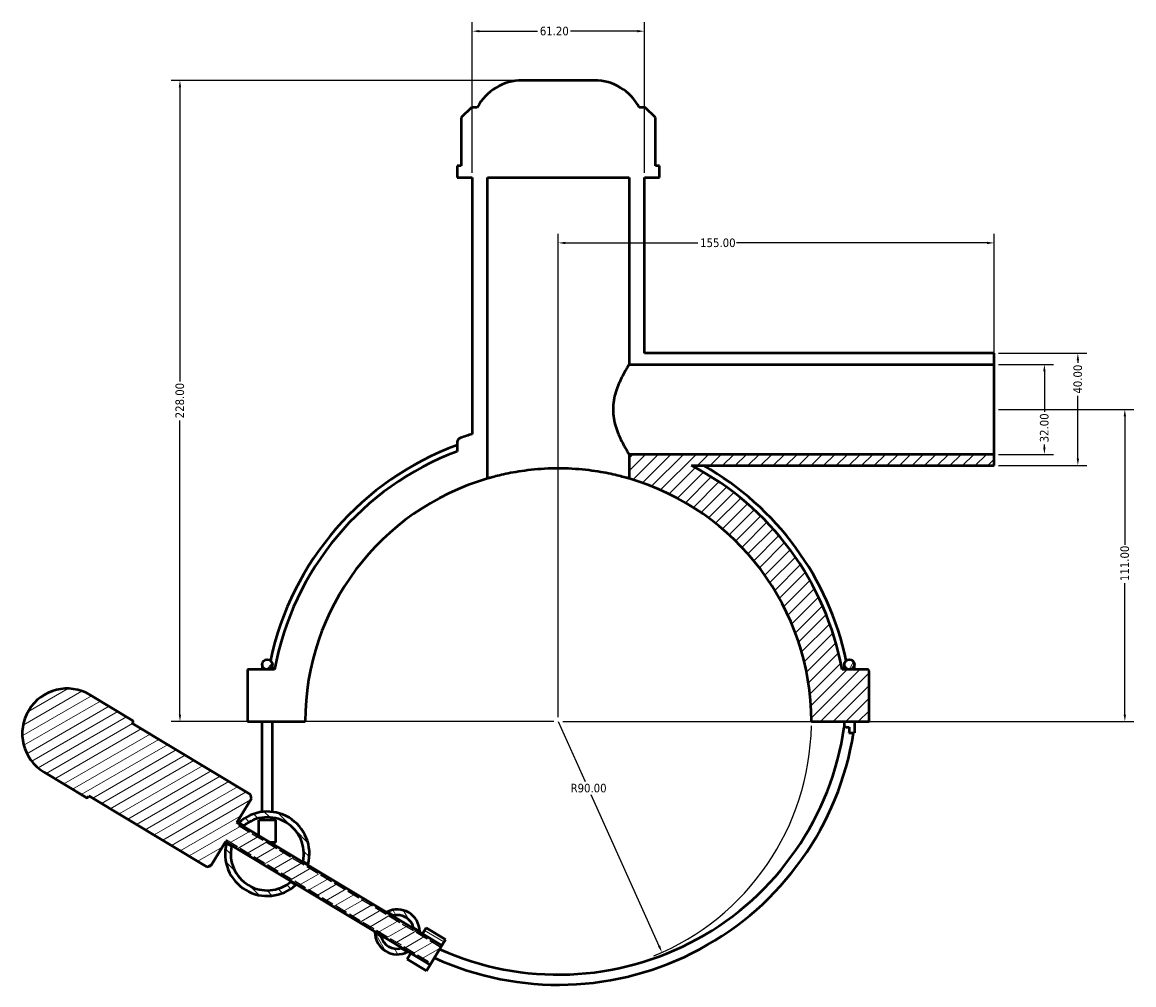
# Model space of a CAD drawing. Header units: millimetres. Extents: x 0 to 1106, y -8 to 1347.
# Tile 5 of 6: x 325 to 720, y 1005 to 1347. Entities that reach past the tile are written whole.
import ezdxf

# ---------------------------------------------------------------- set-up
doc = ezdxf.new("R2010")
doc.units = ezdxf.units.MM
doc.linetypes.add('DASHED', pattern=[0.2067, 0.1654, -0.0413])
for name, color, linetype, lineweight in [('Dimension (ANSI)', 7, 'Continuous', 25), ('Hatch (ANSI)', 7, 'Continuous', 18), ('Hidden Narrow (ANSI)', 7, 'DASHED', 25), ('Visible (ANSI)', 7, 'Continuous', 50)]:
    doc.layers.add(name, color=color, linetype=linetype, lineweight=lineweight)
doc.styles.add('Note Text (ANSI)', font='tahoma.ttf')
doc.dimstyles.new('Default - mm (ANSI)', dxfattribs={"dimtxt": 3.048, "dimasz": 2.5, "dimexe": 3.175, "dimexo": 1.6002, "dimgap": 0.8, "dimtad": 0, "dimtoh": 1, "dimrnd": 1e-08, "dimzin": 4, "dimdsep": 46, "dimtxsty": 'Note Text (ANSI)', "dimcen": 0.09, "dimdle": 10, "dimclrd": 256, "dimclre": 256, "dimclrt": 256, "dimadec": 1, "dimazin": 1, "dimtfac": 1, "dimtofl": 0, "dimtmove": 0, "dimatfit": 3, "dimfxl": 1, "dimtolj": 1, "dimtzin": 4, "dimlwd": -1, "dimlwe": -1, "dimarcsym": 0})

# ---------------------------------------------------------------- blocks, each defined once
blk = doc.blocks.new('*D7')
at = {"layer": 'Defpoints', "color": 0, "transparency": 16777216}
for p in [(515.68, 1098.27), (552.55, 1016.17)]:
    blk.add_point(p, dxfattribs=at)
at = {"layer": 'Dimension (ANSI)', "transparency": 16777216}
for p, q in [((515.68, 1098.27), (525.25, 1076.94)), ((551.52, 1018.45), (527.4, 1072.17))]:
    blk.add_line(p, q, dxfattribs=at)
blk.add_arc((515.68, 1098.27), 90, 292.1643, 359.0131, dxfattribs=at)
blk.add_solid([(551.9, 1018.62), (551.14, 1018.28), (552.55, 1016.17)], dxfattribs=at)
at = {"layer": 'Dimension (ANSI)', "transparency": 16777216, "insert": (520.05, 1076.14), "char_height": 3.048, "attachment_point": 1, "style": 'Note Text (ANSI)'}
blk.add_mtext('\\A1;R90.00', dxfattribs=at)
blk = doc.blocks.new('*D8')
at = {"layer": 'Defpoints', "color": 0, "transparency": 16777216}
for p in [(670.68, 1209.27), (515.68, 1098.27), (717.16, 1098.27)]:
    blk.add_point(p, dxfattribs=at)
at = {"layer": 'Dimension (ANSI)', "transparency": 16777216}
for p, q in [((672.28, 1209.27), (720.33, 1209.27)), ((717.16, 1206.77), (717.16, 1161.11)), ((717.16, 1100.77), (717.16, 1147.43)), ((517.28, 1098.27), (720.33, 1098.27))]:
    blk.add_line(p, q, dxfattribs=at)
for points in [[(716.74, 1206.77), (717.58, 1206.77), (717.16, 1209.27)], [(716.74, 1100.77), (717.58, 1100.77), (717.16, 1098.27)]]:
    blk.add_solid(points, dxfattribs=at)
at = {"layer": 'Dimension (ANSI)', "transparency": 16777216, "insert": (715.57, 1148.23), "char_height": 3.048, "attachment_point": 1, "rotation": 90, "style": 'Note Text (ANSI)'}
blk.add_mtext('\\A1;111.00', dxfattribs=at)
blk = doc.blocks.new('*D9')
at = {"layer": 'Defpoints', "color": 0, "transparency": 16777216}
for p in [(670.68, 1225.27), (670.68, 1193.27), (688.55, 1193.27)]:
    blk.add_point(p, dxfattribs=at)
at = {"layer": 'Dimension (ANSI)', "transparency": 16777216}
for p, q in [((672.28, 1225.27), (691.73, 1225.27)), ((688.55, 1222.77), (688.55, 1208.4)), ((688.55, 1195.77), (688.55, 1196.75)), ((672.28, 1193.27), (691.73, 1193.27))]:
    blk.add_line(p, q, dxfattribs=at)
for points in [[(688.13, 1222.77), (688.97, 1222.77), (688.55, 1225.27)], [(688.13, 1195.77), (688.97, 1195.77), (688.55, 1193.27)]]:
    blk.add_solid(points, dxfattribs=at)
at = {"layer": 'Dimension (ANSI)', "transparency": 16777216, "insert": (686.96, 1197.55), "char_height": 3.048, "attachment_point": 1, "rotation": 90, "style": 'Note Text (ANSI)'}
blk.add_mtext('\\A1;32.00', dxfattribs=at)
blk = doc.blocks.new('*D10')
at = {"layer": 'Defpoints', "color": 0, "transparency": 16777216}
for p in [(670.68, 1229.27), (700.45, 1229.27), (670.68, 1189.27)]:
    blk.add_point(p, dxfattribs=at)
at = {"layer": 'Dimension (ANSI)', "transparency": 16777216}
for p, q in [((672.28, 1229.27), (703.63, 1229.27)), ((700.45, 1226.77), (700.45, 1225.84)), ((700.45, 1191.77), (700.45, 1214.07)), ((672.28, 1189.27), (703.63, 1189.27))]:
    blk.add_line(p, q, dxfattribs=at)
for points in [[(700.04, 1226.77), (700.87, 1226.77), (700.45, 1229.27)], [(700.04, 1191.77), (700.87, 1191.77), (700.45, 1189.27)]]:
    blk.add_solid(points, dxfattribs=at)
at = {"layer": 'Dimension (ANSI)', "transparency": 16777216, "insert": (698.87, 1214.87), "char_height": 3.048, "attachment_point": 1, "rotation": 90, "style": 'Note Text (ANSI)'}
blk.add_mtext('\\A1;40.00', dxfattribs=at)
blk = doc.blocks.new('*D11')
at = {"layer": 'Defpoints', "color": 0, "transparency": 16777216}
for p in [(485.08, 1343.77), (485.08, 1291.77), (546.28, 1291.77)]:
    blk.add_point(p, dxfattribs=at)
at = {"layer": 'Dimension (ANSI)', "transparency": 16777216}
for p, q in [((485.08, 1293.37), (485.08, 1346.94)), ((546.28, 1293.37), (546.28, 1346.94)), ((487.58, 1343.77), (508.31, 1343.77)), ((543.78, 1343.77), (519.99, 1343.77))]:
    blk.add_line(p, q, dxfattribs=at)
for points in [[(487.58, 1344.18), (487.58, 1343.35), (485.08, 1343.77)], [(543.78, 1344.18), (543.78, 1343.35), (546.28, 1343.77)]]:
    blk.add_solid(points, dxfattribs=at)
at = {"layer": 'Dimension (ANSI)', "transparency": 16777216, "insert": (509.11, 1345.35), "char_height": 3.048, "attachment_point": 1, "style": 'Note Text (ANSI)'}
blk.add_mtext('\\A1;61.20', dxfattribs=at)
blk = doc.blocks.new('*D12')
at = {"layer": 'Defpoints', "color": 0, "transparency": 16777216}
for p in [(502.83, 1326.27), (381.12, 1098.27), (515.68, 1098.27)]:
    blk.add_point(p, dxfattribs=at)
at = {"layer": 'Dimension (ANSI)', "transparency": 16777216}
for p, q in [((501.23, 1326.27), (377.94, 1326.27)), ((381.12, 1323.77), (381.12, 1219.23)), ((381.12, 1100.77), (381.12, 1205.31)), ((514.08, 1098.27), (377.94, 1098.27))]:
    blk.add_line(p, q, dxfattribs=at)
for points in [[(380.7, 1323.77), (381.53, 1323.77), (381.12, 1326.27)], [(380.7, 1100.77), (381.53, 1100.77), (381.12, 1098.27)]]:
    blk.add_solid(points, dxfattribs=at)
at = {"layer": 'Dimension (ANSI)', "transparency": 16777216, "insert": (379.52, 1206.11), "char_height": 3.048, "attachment_point": 1, "rotation": 90, "style": 'Note Text (ANSI)'}
blk.add_mtext('\\A1;228.00', dxfattribs=at)
blk = doc.blocks.new('*D13')
at = {"layer": 'Defpoints', "color": 0, "transparency": 16777216}
for p in [(515.68, 1268.47), (670.68, 1225.27), (515.68, 1098.27)]:
    blk.add_point(p, dxfattribs=at)
at = {"layer": 'Dimension (ANSI)', "transparency": 16777216}
for p, q in [((515.68, 1099.87), (515.68, 1271.64)), ((670.68, 1226.87), (670.68, 1271.64)), ((518.18, 1268.47), (565.34, 1268.47)), ((668.18, 1268.47), (579.02, 1268.47))]:
    blk.add_line(p, q, dxfattribs=at)
for points in [[(518.18, 1268.88), (518.18, 1268.05), (515.68, 1268.47)], [(668.18, 1268.88), (668.18, 1268.05), (670.68, 1268.47)]]:
    blk.add_solid(points, dxfattribs=at)
at = {"layer": 'Dimension (ANSI)', "transparency": 16777216, "insert": (566.14, 1270.05), "char_height": 3.048, "attachment_point": 1, "style": 'Note Text (ANSI)'}
blk.add_mtext('\\A1;155.00', dxfattribs=at)

msp = doc.modelspace()

# ---------------------------------------------------------------- hatches: boundary and pattern name
at = {"layer": 'Hatch (ANSI)'}
h = msp.add_hatch(dxfattribs=at)
h.set_pattern_fill('ANSI31', color=256, scale=25.4, style=0)
h.set_pattern_definition([(45, (0, 0), (-2.245064, 2.245064), [])])
edge = h.paths.add_edge_path()
edge.add_ellipse((625.676, 1116.267), major_axis=(0, 0.5), ratio=1, start_angle=270, end_angle=360)
edge.add_line((625.676, 1116.767), (616.594, 1116.767))
edge.add_ellipse((515.676, 1098.267), major_axis=(-18.5, 100.918), ratio=1, start_angle=270, end_angle=322.10323)
edge.add_line((563.066, 1189.267), (670.676, 1189.267))
edge.add_line((670.676, 1189.267), (670.676, 1193.267))
edge.add_line((670.676, 1193.267), (540.876, 1193.267))
edge.add_line((540.876, 1193.267), (540.876, 1184.667))
edge.add_ellipse((515.676, 1098.267), major_axis=(86.4, -25.2), ratio=1, start_angle=16.29204, end_angle=90, ccw=False)
edge.add_line((605.676, 1098.317), (626.176, 1098.317))
edge.add_line((626.176, 1098.317), (626.176, 1116.267))
edge = h.paths.add_edge_path()
edge.add_ellipse((412.176, 1118.567), major_axis=(0, 1.8), ratio=1, start_angle=0, end_angle=360)
h = msp.add_hatch(dxfattribs=at)
h.set_pattern_fill('ANSI31', color=256, scale=25.4, angle=14.99998, style=0)
h.set_pattern_definition([(59.99998, (0, 0), (-2.74963, 1.587501), [])])
edge = h.paths.add_edge_path()
edge.add_ellipse((619.176, 1118.567), major_axis=(0, 1.8), ratio=1, start_angle=0, end_angle=360)
h = msp.add_hatch(dxfattribs=at)
h.set_pattern_fill('ANSI31', color=256, scale=25.4, angle=-14.99998, style=0)
h.set_pattern_definition([(30.00002, (0, 0), (-1.587501, 2.74963), [])])
edge = h.paths.add_edge_path()
edge.add_line((390.736, 1046.618), (392.108, 1046.96))
edge.add_line((392.108, 1046.96), (397.258, 1055.532))
edge.add_line((397.258, 1055.532), (463.26, 1015.874))
edge.add_line((463.26, 1015.874), (470.118, 1011.753))
edge.add_line((470.118, 1011.753), (474.238, 1018.611))
edge.add_line((474.238, 1018.611), (467.381, 1022.731))
edge.add_line((467.381, 1022.731), (401.379, 1062.389))
edge.add_line((401.379, 1062.389), (406.529, 1070.961))
edge.add_line((406.529, 1070.961), (406.187, 1072.333))
edge.add_line((406.187, 1072.333), (364.186, 1097.57))
edge.add_line((364.186, 1097.57), (364.443, 1097.998))
edge.add_ellipse((364.015, 1098.256), major_axis=(0.258, 0.429), ratio=1, start_angle=270, end_angle=360)
edge.add_line((364.272, 1098.684), (349.272, 1107.698))
edge.add_ellipse((341.031, 1093.983), major_axis=(8.241, 13.715), ratio=1, start_angle=0, end_angle=180)
edge.add_line((332.791, 1080.268), (347.791, 1071.255))
edge.add_ellipse((348.049, 1071.684), major_axis=(0.429, -0.258), ratio=1, start_angle=270, end_angle=360)
edge.add_line((348.477, 1071.426), (348.735, 1071.855))
edge.add_line((348.735, 1071.855), (390.736, 1046.618))
h = msp.add_hatch(dxfattribs=at)
h.set_pattern_fill('ANSI31', color=256, scale=25.4, angle=90.00021, style=0)
h.set_pattern_definition([(135.0002, (0, 0), (-2.245056, -2.245072), [])])
edge = h.paths.add_edge_path()
edge.add_line((399.456, 1053.919), (397.657, 1055.001))
edge.add_ellipse((412.176, 1051.235), major_axis=(-14.52, 3.766), ratio=1, start_angle=0, end_angle=147.0815)
edge.add_line((422.318, 1040.183), (420.518, 1041.264))
edge.add_ellipse((412.176, 1051.235), major_axis=(-9.971, -8.342), ratio=1, start_angle=308.16425, end_angle=450, ccw=False)
edge = h.paths.add_edge_path()
edge.add_line((402.034, 1062.287), (403.834, 1061.205))
edge.add_ellipse((412.176, 1051.235), major_axis=(9.971, 8.342), ratio=1, start_angle=308.16425, end_angle=450, ccw=False)
edge.add_line((424.896, 1048.55), (426.696, 1047.469))
edge.add_ellipse((412.176, 1051.235), major_axis=(3.766, 14.52), ratio=1, start_angle=270, end_angle=417.0815)
h = msp.add_hatch(dxfattribs=at)
h.set_pattern_fill('ANSI31', color=256, scale=25.4, angle=75.00018, style=0)
h.set_pattern_definition([(120.00018, (0, 0), (-2.749626, -1.587508), [])])
edge = h.paths.add_edge_path()
edge.add_line((464.22, 1024.922), (466.4, 1023.612))
edge.add_ellipse((458.401, 1023.46), major_axis=(-0.152, 7.999), ratio=1, start_angle=270, end_angle=385.8201)
edge.add_line((454.78, 1030.594), (456.96, 1029.284))
edge.add_ellipse((458.401, 1023.46), major_axis=(5.824, 1.441), ratio=1, start_angle=0.19894, end_angle=90, ccw=False)
edge = h.paths.add_edge_path()
edge.add_line((459.842, 1017.636), (462.022, 1016.326))
edge.add_ellipse((458.401, 1023.46), major_axis=(0.152, -7.999), ratio=1, start_angle=270, end_angle=385.8201, ccw=False)
edge.add_line((450.403, 1023.308), (452.582, 1021.998))
edge.add_ellipse((458.401, 1023.46), major_axis=(-5.824, -1.441), ratio=1, start_angle=0.19894, end_angle=90)
h = msp.add_hatch(dxfattribs=at)
h.set_pattern_fill('ANSI31', color=256, scale=25.4, angle=105.00025, style=0)
h.set_pattern_definition([(150.00025, (0, 0), (-1.587488, -2.7496375), [])])
h.paths.add_polyline_path([(467.381, 1022.731), (474.238, 1018.611), (475.523, 1020.75), (468.666, 1024.87)])
h.paths.add_polyline_path([(470.118, 1011.753), (463.26, 1015.874), (461.975, 1013.735), (468.833, 1009.615)])

# ---------------------------------------------------------------- linework, layer by layer
at = {"layer": 'Hidden Narrow (ANSI)', "ltscale": 1.416994}
for p, q in [((401.379, 1062.389), (400.996, 1061.751)), ((397.258, 1055.532), (397.642, 1056.169))]:
    msp.add_line(p, q, dxfattribs=at)
at = {"layer": 'Hidden Narrow (ANSI)', "ltscale": 27.414932}
for p, q in [((473.855, 1017.973), (400.996, 1061.751)), ((397.642, 1056.169), (470.501, 1012.391))]:
    msp.add_line(p, q, dxfattribs=at)
at = {"layer": 'Visible (ANSI)'}
for p, q in [((528.525, 1326.267), (502.827, 1326.267)), ((484.759, 1316.607), (481.159, 1313.007)), ((486.876, 1316.607), (484.759, 1316.607)), ((546.593, 1316.607), (544.476, 1316.607)), ((550.193, 1313.007), (546.593, 1316.607)), ((481.159, 1313.007), (481.159, 1295.907)), ((550.193, 1295.907), (550.193, 1313.007)), ((481.159, 1295.907), (479.676, 1295.907)), ((479.676, 1295.907), (479.676, 1291.767)), ((551.676, 1295.907), (550.193, 1295.907)), ((551.676, 1291.767), (551.676, 1295.907)), ((479.676, 1291.767), (485.076, 1291.767)), ((485.076, 1291.767), (485.076, 1200.489)), ((490.476, 1184.667), (490.476, 1291.767)), ((490.476, 1291.767), (540.876, 1291.767)), ((540.876, 1291.767), (540.876, 1225.267)), ((546.276, 1229.267), (546.276, 1291.767)), ((546.276, 1291.767), (551.676, 1291.767)), ((670.676, 1229.267), (546.276, 1229.267)), ((670.676, 1225.267), (670.676, 1229.267)), ((540.876, 1225.267), (670.676, 1225.267)), ((670.676, 1193.267), (670.676, 1225.267)), ((479.676, 1197.44), (479.676, 1194.344)), ((670.676, 1193.267), (540.876, 1193.267)), ((540.876, 1193.267), (540.876, 1184.667)), ((670.676, 1189.267), (670.676, 1193.267)), ((563.066, 1189.267), (670.676, 1189.267)), ((412.176, 1116.767), (405.176, 1116.767)), ((405.176, 1116.767), (405.176, 1098.317)), ((410.376, 1118.567), (410.376, 1116.767)), ((414.758, 1116.767), (412.176, 1116.767)), ((413.976, 1116.767), (413.976, 1118.567)), ((625.676, 1116.767), (616.594, 1116.767)), ((617.376, 1118.567), (617.376, 1116.767)), ((620.976, 1116.767), (620.976, 1118.567)), ((626.176, 1098.317), (626.176, 1116.267)), ((364.272, 1098.684), (349.272, 1107.698)), ((364.186, 1097.57), (364.443, 1097.998)), ((406.187, 1072.333), (364.186, 1097.57)), ((405.176, 1098.317), (425.676, 1098.317)), ((410.376, 1066.126), (410.376, 1098.317)), ((413.976, 1066.126), (413.976, 1098.317)), ((605.676, 1098.317), (626.176, 1098.317)), ((617.376, 1098.317), (617.376, 1096.375)), ((620.976, 1098.317), (620.976, 1094.206)), ((619.021, 1094.206), (620.976, 1094.206)), ((332.791, 1080.268), (347.791, 1071.255)), ((348.477, 1071.426), (348.735, 1071.855)), ((348.735, 1071.855), (390.736, 1046.618)), ((406.529, 1070.961), (406.187, 1072.333)), ((401.379, 1062.389), (406.529, 1070.961)), ((410.376, 1063.235), (410.376, 1064.11)), ((413.976, 1063.235), (413.976, 1064.11)), ((474.238, 1018.611), (401.379, 1062.389)), ((402.034, 1062.287), (403.834, 1061.205)), ((415.176, 1063.235), (409.176, 1063.235)), ((409.176, 1057.704), (409.176, 1063.235)), ((415.176, 1055.235), (415.176, 1063.235)), ((392.108, 1046.96), (397.258, 1055.532)), ((397.258, 1055.532), (470.118, 1011.753)), ((399.456, 1053.919), (397.657, 1055.001)), ((415.176, 1055.235), (413.285, 1055.235)), ((424.896, 1048.55), (426.696, 1047.469)), ((390.736, 1046.618), (392.108, 1046.96)), ((422.318, 1040.183), (420.518, 1041.264)), ((454.78, 1030.594), (456.96, 1029.284)), ((464.22, 1024.922), (466.4, 1023.612)), ((468.666, 1024.87), (467.381, 1022.731)), ((475.523, 1020.75), (468.666, 1024.87)), ((450.403, 1023.308), (452.582, 1021.998)), ((467.381, 1022.731), (474.238, 1018.611)), ((474.238, 1018.611), (475.523, 1020.75)), ((459.842, 1017.636), (462.022, 1016.326)), ((470.118, 1011.753), (474.238, 1018.611)), ((463.26, 1015.874), (461.975, 1013.735)), ((461.975, 1013.735), (468.833, 1009.615)), ((470.118, 1011.753), (463.26, 1015.874)), ((468.833, 1009.615), (470.118, 1011.753))]:
    msp.add_line(p, q, dxfattribs=at)
for centre in [(412.176, 1118.567), (619.176, 1118.567)]:
    msp.add_circle(centre, 1.8, dxfattribs=at)
for centre, radius, start, end in [((502.827, 1308.267), 18, 90, 152.39759), ((528.525, 1308.267), 18, 27.60241, 90), ((515.676, 1098.267), 106.704, 106.66496, 109.02692), ((515.676, 1098.267), 104.652, 110.1206, 168.02926), ((515.676, 1098.267), 102.6, 110.54098, 169.61207), ((515.676, 1098.267), 102.6, 10.38793, 62.49116), ((515.676, 1098.267), 104.652, 11.97074, 60.40623), ((515.676, 1098.267), 90, 106.2602, 179.96817), ((515.676, 1098.267), 90, 0.03183, 73.7398), ((625.676, 1116.267), 0.5, 0, 90), ((341.031, 1093.983), 16, 59, 239), ((364.015, 1098.256), 0.5, 329, 59), ((515.676, 1111.015), 102.748, 245.74756, 351.80839), ((515.676, 1111.015), 106.348, 245.51814, 350.90599), ((348.049, 1071.684), 0.5, 239, 329), ((412.176, 1051.235), 15, 345.45925, 132.54075), ((412.176, 1051.235), 13, 348.08212, 129.91788), ((412.176, 1051.235), 15, 165.45925, 312.54075), ((412.176, 1051.235), 13, 168.08212, 309.91788), ((458.401, 1023.46), 8, 1.08995, 116.91005), ((458.401, 1023.46), 6, 14.09947, 103.90053), ((458.401, 1023.46), 8, 181.08995, 296.91005), ((458.401, 1023.46), 6, 194.09947, 283.90053)]:
    msp.add_arc(centre, radius, start, end, dxfattribs=at)
for points, knots in [([(540.876, 1225.267), (540.876, 1225.267), (540.811, 1225.165), (540.547, 1224.744), (540.349, 1224.426), (539.85, 1223.6), (539.548, 1223.09), (538.894, 1221.926), (538.541, 1221.271), (537.494, 1219.187), (536.705, 1217.431), (535.814, 1214.498), (535.567, 1213.47), (535.232, 1211.378), (535.145, 1210.313), (535.145, 1209.267)], [7.4967994, 7.4967994, 7.4967994, 7.4967994, 7.807824, 7.807824, 8.1188485, 8.1188485, 8.429873, 8.429873, 8.7408976, 8.7408976, 9.3683151, 9.3683151, 9.6820238, 9.6820238, 9.9957326, 9.9957326, 9.9957326, 9.9957326]), ([(535.145, 1209.267), (535.145, 1208.221), (535.232, 1207.156), (535.567, 1205.063), (535.814, 1204.036), (536.705, 1201.103), (537.494, 1199.347), (538.541, 1197.262), (538.894, 1196.608), (539.548, 1195.444), (539.85, 1194.934), (540.349, 1194.107), (540.547, 1193.79), (540.811, 1193.369), (540.876, 1193.267), (540.876, 1193.267)], [0, 0, 0, 0, 0.3137087, 0.3137087, 0.6274175, 0.6274175, 1.254835, 1.254835, 1.5658595, 1.5658595, 1.8768841, 1.8768841, 2.1879086, 2.1879086, 2.4989331, 2.4989331, 2.4989331, 2.4989331]), ([(480.889, 1199.141), (480.759, 1199.096), (480.634, 1199.036), (480.4, 1198.889), (480.292, 1198.802), (480.03, 1198.537), (479.9, 1198.34), (479.722, 1197.906), (479.676, 1197.674), (479.676, 1197.44)], [-0.22350099, -0.22350099, -0.22350099, -0.22350099, -0.1820665, -0.1820665, -0.14063201, -0.14063201, -0.07031601, -0.07031601, 0, 0, 0, 0]), ([(540.876, 1184.667), (540.876, 1184.667), (540.723, 1184.712), (540.081, 1184.896), (539.592, 1185.034), (538.304, 1185.379), (537.503, 1185.585), (535.656, 1186.026), (534.609, 1186.26), (532.381, 1186.71), (531.123, 1186.942), (528.379, 1187.377), (526.894, 1187.579), (523.792, 1187.914), (522.173, 1188.047), (518.91, 1188.224), (517.267, 1188.267), (514.085, 1188.267), (512.442, 1188.224), (509.18, 1188.047), (507.56, 1187.914), (504.458, 1187.579), (502.973, 1187.377), (500.23, 1186.942), (498.971, 1186.71), (496.743, 1186.26), (495.696, 1186.026), (493.849, 1185.585), (493.048, 1185.379), (491.76, 1185.034), (491.271, 1184.896), (490.629, 1184.712), (490.476, 1184.667), (490.476, 1184.667)], [7.6382396, 7.6382396, 7.6382396, 7.6382396, 8.115683, 8.115683, 8.5931263, 8.5931263, 9.0705696, 9.0705696, 9.5480129, 9.5480129, 10.0253496, 10.0253496, 10.5026862, 10.5026862, 10.9800228, 10.9800228, 11.4573595, 11.4573595, 11.9346961, 11.9346961, 12.4120327, 12.4120327, 12.8893694, 12.8893694, 13.366706, 13.366706, 13.8441493, 13.8441493, 14.3215926, 14.3215926, 14.799036, 14.799036, 15.2764793, 15.2764793, 15.2764793, 15.2764793]), ([(617.376, 1096.375), (617.376, 1096.375), (617.376, 1096.375), (617.38, 1096.375), (617.429, 1096.371), (617.611, 1096.358), (617.743, 1096.349), (618.073, 1096.325), (618.269, 1096.311), (618.692, 1096.281), (618.915, 1096.265), (619.153, 1096.249), (619.164, 1096.248), (619.176, 1096.247)], [0.28048835, 0.28048835, 0.28048835, 0.28048835, 0.2832116, 0.2832116, 0.35324327, 0.35324327, 0.42304843, 0.42304843, 0.49300467, 0.49300467, 0.56092842, 0.56092842, 0.56445628, 0.56445628, 0.56445628, 0.56445628]), ([(619.176, 1096.247), (619.176, 1096.244), (619.176, 1096.241), (619.127, 1095.561), (619.076, 1094.883), (619.021, 1094.206)], [-0.00090914, -0.00090914, -0.00090914, -0.00090914, 0, 0, 0.20368859, 0.20368859, 0.20368859, 0.20368859]), ([(456.96, 1029.284), (456.96, 1029.284), (456.954, 1029.283), (456.933, 1029.278), (456.917, 1029.273), (456.851, 1029.256), (456.784, 1029.239), (456.678, 1029.207), (456.653, 1029.2), (456.628, 1029.192)], [2.78032775, 2.78032775, 2.78032775, 2.78032775, 2.81173583, 2.81173583, 2.84398366, 2.84398366, 2.91055594, 2.91055594, 2.92898336, 2.92898336, 2.92898336, 2.92898336]), ([(464.295, 1024.585), (464.274, 1024.691), (464.255, 1024.776), (464.228, 1024.892), (464.22, 1024.922), (464.22, 1024.922)], [1.40333609, 1.40333609, 1.40333609, 1.40333609, 1.47991643, 1.47991643, 1.55748595, 1.55748595, 1.55748595, 1.55748595]), ([(450.403, 1023.308), (450.403, 1023.308), (450.402, 1023.316), (450.401, 1023.375), (450.4, 1023.467), (450.402, 1023.6)], [1.36540703, 1.36540703, 1.36540703, 1.36540703, 1.40882979, 1.40882979, 1.51365356, 1.51365356, 1.51365356, 1.51365356]), ([(452.508, 1022.335), (452.515, 1022.297), (452.522, 1022.262), (452.56, 1022.081), (452.582, 1021.998), (452.582, 1021.998)], [4.00950897, 4.00950897, 4.00950897, 4.00950897, 4.03650106, 4.03650106, 4.16250829, 4.16250829, 4.16250829, 4.16250829]), ([(466.4, 1023.612), (466.4, 1023.612), (466.4, 1023.607), (466.4, 1023.577), (466.401, 1023.539), (466.401, 1023.441), (466.401, 1023.386), (466.4, 1023.32)], [3.95387678, 3.95387678, 3.95387678, 3.95387678, 3.98783332, 3.98783332, 4.05038515, 4.05038515, 4.10151873, 4.10151873, 4.10151873, 4.10151873]), ([(459.842, 1017.636), (459.842, 1017.636), (459.872, 1017.643), (459.988, 1017.673), (460.072, 1017.696), (460.174, 1017.728)], [0.1869601, 0.1869601, 0.1869601, 0.1869601, 0.26263695, 0.26263695, 0.33750602, 0.33750602, 0.33750602, 0.33750602]), ([(462.28, 1016.463), (462.154, 1016.393), (462.069, 1016.35), (462.027, 1016.329), (462.022, 1016.326), (462.022, 1016.326)], [5.17053971, 5.17053971, 5.17053971, 5.17053971, 5.28416127, 5.28416127, 5.31880116, 5.31880116, 5.31880116, 5.31880116])]:
    msp.add_open_spline(points, degree=3, knots=knots, dxfattribs=at)
for points in [[(401.844, 1062.109), (401.97, 1062.229), (402.034, 1062.287), (402.034, 1062.287)], [(403.834, 1061.205), (403.834, 1061.205), (403.766, 1061.149), (403.633, 1061.034)], [(397.657, 1055.001), (397.657, 1055.001), (397.677, 1055.085), (397.724, 1055.252)], [(399.513, 1054.177), (399.473, 1054.006), (399.456, 1053.919), (399.456, 1053.919)], [(424.839, 1048.293), (424.879, 1048.463), (424.896, 1048.55), (424.896, 1048.55)], [(426.696, 1047.469), (426.696, 1047.469), (426.675, 1047.384), (426.628, 1047.217)], [(420.518, 1041.264), (420.518, 1041.264), (420.587, 1041.32), (420.719, 1041.436)], [(422.508, 1040.36), (422.383, 1040.241), (422.318, 1040.183), (422.318, 1040.183)], [(454.523, 1030.457), (454.688, 1030.549), (454.78, 1030.594), (454.78, 1030.594)]]:
    msp.add_open_spline(points, degree=3, dxfattribs=at)

# ---------------------------------------------------------------- dimensions: what is measured, and where the dimension line sits
at = {"layer": 'Dimension (ANSI)'}
dim = msp.add_linear_dim(base=(485.076, 1343.767), p1=(546.276, 1291.767), p2=(485.076, 1291.767), dimstyle='Default - mm (ANSI)', override={"dimgap": 0.8, "dimtoh": 0, "dimdec": 2, "dimtol": 0, "dimlim": 0, "dimtp": 0, "dimtm": 0, "dimtdec": 2, "dimatfit": 1}, dxfattribs=at)
dim.commit()
dim.dimension.update_dxf_attribs({"geometry": '*D11', "text_midpoint": (514.146, 1343.767), "dimtype": 160})
for base, p1, p2, angle, picture, middle in [((381.116, 1098.267), (502.827, 1326.267), (515.676, 1098.267), 90, '*D12', (381.116, 1212.267)), ((515.676, 1268.467), (670.676, 1225.267), (515.676, 1098.267), 180, '*D13', (572.176, 1268.467)), ((700.454, 1229.267), (670.676, 1189.267), (670.676, 1229.267), 270, '*D10', (700.454, 1219.958)), ((688.55, 1193.267), (670.676, 1225.267), (670.676, 1193.267), 270, '*D9', (688.55, 1202.576)), ((717.159, 1098.267), (670.676, 1209.267), (515.676, 1098.267), 90, '*D8', (717.159, 1154.267))]:
    dim = msp.add_linear_dim(base=base, p1=p1, p2=p2, angle=angle, dimstyle='Default - mm (ANSI)', override={"dimgap": 0.8, "dimtoh": 0, "dimdec": 2, "dimtol": 0, "dimlim": 0, "dimtp": 0, "dimtm": 0, "dimtdec": 2, "dimatfit": 1}, dxfattribs=at)
    dim.commit()
    dim.dimension.update_dxf_attribs({"geometry": picture, "text_midpoint": middle, "dimtype": 160})
dim = msp.add_radius_dim(center=(515.676, 1098.267), mpoint=(552.549, 1016.167), dimstyle='Default - mm (ANSI)', override={"dimgap": 0.8, "dimtih": 1, "dimdec": 2, "dimlfac": 1, "dimcen": 0, "dimdle": 0, "dimtol": 0, "dimlim": 0, "dimtp": 0, "dimtm": 0, "dimtdec": 2, "dimtmove": 2}, dxfattribs=at)
dim.commit()
dim.dimension.update_dxf_attribs({"geometry": '*D7', "text_midpoint": (526.324, 1074.558), "dimtype": 164})

doc.saveas('drawing.dxf')
